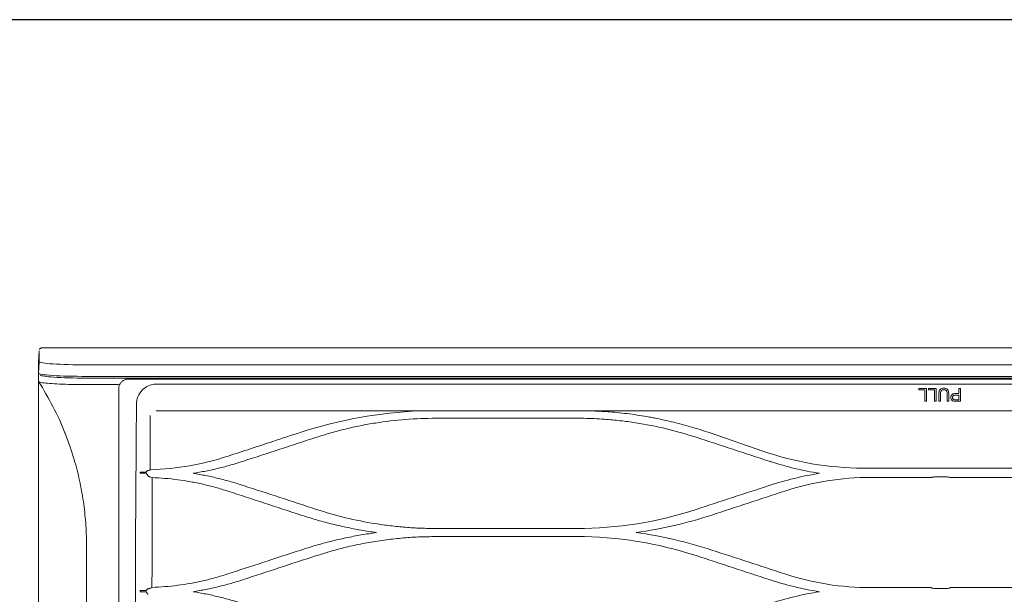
# Model space of a CAD drawing. Header units: inches. Extents: x 67014 to 70164, y -40762 to -35657.
# Tile 9 of 55: x 68450.79 to 68466.8, y -40483.84 to -40474.5. Entities that reach past the tile are written whole.
import ezdxf

# ---------------------------------------------------------------- set-up
doc = ezdxf.new("R2010")
doc.units = ezdxf.units.IN
doc.header["$MEASUREMENT"] = 0
doc.layers.add('p--klimatyzator', color=30, linetype='Continuous', lineweight=15)

# ---------------------------------------------------------------- blocks, each defined once
blk = doc.blocks.new('A$C66B7A3C4')
at = {"layer": 'p--klimatyzator', "lineweight": 15}
for p, q in [((0.987, 1.56), (0.987, 85.44)), ((1.019, 84.083), (1.019, 2.917)), ((1.18, 3.822), (1.18, 83.178)), ((2.055, 57.477), (2.055, 29.523)), ((0.557, 43.5), (0.557, 1.56)), ((0.932, 1.56), (0.932, 43.5)), ((7.799, 29.651), (7.799, 31.643)), ((1.323, 29.921), (1.323, 29.974)), ((1.739, 29.596), (1.739, 29.542)), ((1.323, 28.937), (1.323, 29.19)), ((1.372, 29.137), (1.372, 28.937)), ((1.739, 29.331), (1.739, 29.277)), ((1.739, 29.19), (1.739, 29.137)), ((2.055, 29.443), (2.055, 29.235)), ((2.055, 29.154), (2.055, 3.822)), ((7.827, 29.235), (7.827, 29.443)), ((1.323, 28.622), (1.323, 28.876)), ((1.372, 28.822), (1.372, 28.622)), ((1.739, 28.876), (1.739, 28.822)), ((7.799, 27.067), (7.799, 29.027)), ((0.987, 26.913), (1.019, 26.913)), ((1.019, 26.809), (0.987, 26.809)), ((3.361, 23.552), (2.782, 21.876)), ((2.782, 21.876), (2.782, 21.874)), ((2.072, 18.395), (2.069, 18.331)), ((2.292, 17.395), (2.292, 12.923)), ((5.876, 12.923), (5.876, 17.499)), ((6.139, 17.499), (6.139, 12.923)), ((2.055, 12.385), (2.056, 12.386)), ((4.078, 3.51), (4.077, 3.302)), ((7.932, 3.51), (7.931, 3.302)), ((0.104, 0.022), (0.47, 0.003)), ((0.829, 0.003), (0.454, 0.022))]:
    blk.add_line(p, q, dxfattribs=at)
for points, knots in [([(0.003, 43.5), (0.003, 42.715), (0.003, 41.93), (0.003, 41.145), (0.003, 40.406), (0.003, 39.667), (0.003, 38.927), (0.003, 38.234), (0.003, 37.541), (0.003, 36.848), (0.003, 36.201), (0.003, 35.554), (0.003, 34.907), (0.003, 34.305), (0.003, 33.704), (0.003, 33.103), (0.003, 32.548), (0.003, 31.993), (0.003, 31.437), (0.003, 30.928), (0.003, 30.419), (0.003, 29.91), (0.003, 29.542), (0.003, 29.174), (0.003, 28.806), (0.003, 28.466), (0.003, 28.127), (0.003, 27.787), (0.003, 27.476), (0.003, 27.165), (0.003, 26.854), (0.003, 26.571), (0.003, 26.289), (0.003, 26.006), (0.003, 25.752), (0.003, 25.497), (0.003, 25.243), (0.003, 25.007), (0.003, 24.771), (0.003, 24.535), (0.003, 24.275), (0.003, 24.016), (0.003, 23.756), (0.003, 23.384), (0.003, 23.013), (0.003, 22.641), (0.003, 22.223), (0.003, 21.805), (0.003, 21.388), (0.003, 20.924), (0.003, 20.46), (0.003, 19.996), (0.003, 19.485), (0.003, 18.975), (0.003, 18.465), (0.003, 17.909), (0.003, 17.353), (0.003, 16.796), (0.003, 16.194), (0.003, 15.591), (0.003, 14.989), (0.003, 14.34), (0.003, 13.692), (0.003, 13.043), (0.003, 12.408), (0.003, 11.773), (0.003, 11.137), (0.003, 10.464), (0.003, 9.79), (0.003, 9.116), (0.003, 8.403), (0.003, 7.69), (0.003, 6.978), (0.003, 6.226), (0.003, 5.475), (0.003, 4.723), (0.003, 3.933), (0.003, 3.143), (0.003, 2.352), (0.003, 1.61), (0.003, 0.868), (0.003, 0.126)], [0, 0, 0, 0, 1, 1, 1, 2, 2, 2, 3, 3, 3, 4, 4, 4, 5, 5, 5, 6, 6, 6, 7, 7, 7, 8, 8, 8, 9, 9, 9, 10, 10, 10, 11, 11, 11, 12, 12, 12, 13, 13, 13, 14, 14, 14, 15, 15, 15, 16, 16, 16, 17, 17, 17, 18, 18, 18, 19, 19, 19, 20, 20, 20, 21, 21, 21, 22, 22, 22, 23, 23, 23, 24, 24, 24, 25, 25, 25, 26, 26, 26, 27, 27, 27, 27]), ([(3.915, 31.898), (3.916, 31.553), (3.916, 31.207), (3.916, 30.862), (3.916, 30.639), (3.916, 30.415), (3.916, 30.192), (3.916, 29.969), (3.916, 29.746), (3.916, 29.523), (3.916, 29.467), (3.916, 29.411), (3.916, 29.355), (3.916, 29.244), (3.916, 29.132), (3.916, 29.021), (3.916, 28.909), (3.916, 28.797), (3.916, 28.686), (3.916, 28.463), (3.916, 28.239), (3.916, 28.016), (3.916, 27.793), (3.916, 27.57), (3.916, 27.347), (3.916, 27.169), (3.916, 26.991), (3.915, 26.813)], [0, 0, 0, 0, 1, 1, 1, 2, 2, 2, 3, 3, 3, 4, 4, 4, 5, 5, 5, 6, 6, 6, 7, 7, 7, 8, 8, 8, 9, 9, 9, 9]), ([(1.735, 29.76), (1.733, 29.746), (1.729, 29.733), (1.722, 29.721), (1.717, 29.712), (1.711, 29.703), (1.703, 29.696), (1.695, 29.689), (1.686, 29.683), (1.676, 29.678), (1.665, 29.672), (1.653, 29.669), (1.64, 29.667), (1.623, 29.664), (1.606, 29.665), (1.589, 29.668), (1.575, 29.671), (1.561, 29.676), (1.549, 29.683), (1.539, 29.689), (1.53, 29.696), (1.522, 29.705), (1.514, 29.714), (1.508, 29.724), (1.504, 29.735), (1.497, 29.753), (1.494, 29.772), (1.493, 29.79), (1.489, 29.834), (1.492, 29.877), (1.492, 29.921)], [0, 0, 0, 0, 1, 1, 1, 2, 2, 2, 3, 3, 3, 4, 4, 4, 5, 5, 5, 6, 6, 6, 7, 7, 7, 8, 8, 8, 9, 9, 9, 10, 10, 10, 10]), ([(1.541, 29.921), (1.541, 29.881), (1.539, 29.841), (1.541, 29.801), (1.542, 29.79), (1.544, 29.78), (1.547, 29.769), (1.549, 29.762), (1.552, 29.755), (1.556, 29.749), (1.56, 29.742), (1.566, 29.737), (1.572, 29.732), (1.578, 29.729), (1.584, 29.726), (1.59, 29.724), (1.6, 29.721), (1.61, 29.72), (1.62, 29.72), (1.63, 29.721), (1.641, 29.723), (1.651, 29.727), (1.658, 29.73), (1.664, 29.735), (1.669, 29.74), (1.675, 29.745), (1.68, 29.751), (1.683, 29.758), (1.684, 29.761), (1.685, 29.764), (1.686, 29.767)], [0, 0, 0, 0, 1, 1, 1, 2, 2, 2, 3, 3, 3, 4, 4, 4, 5, 5, 5, 6, 6, 6, 7, 7, 7, 8, 8, 8, 9, 9, 9, 10, 10, 10, 10]), ([(1.686, 29.767), (1.69, 29.782), (1.69, 29.797), (1.69, 29.812), (1.69, 29.826), (1.69, 29.841), (1.69, 29.856), (1.69, 29.877), (1.69, 29.899), (1.69, 29.921)], [0, 0, 0, 0, 1, 1, 1, 2, 2, 2, 3, 3, 3, 3]), ([(1.739, 29.974), (1.739, 29.955), (1.739, 29.935), (1.739, 29.916), (1.739, 29.897), (1.739, 29.877), (1.739, 29.858), (1.739, 29.825), (1.741, 29.792), (1.735, 29.76)], [0, 0, 0, 0, 1, 1, 1, 2, 2, 2, 3, 3, 3, 3]), ([(1.739, 29.277), (1.652, 29.277), (1.565, 29.274), (1.478, 29.278), (1.434, 29.28), (1.388, 29.287), (1.357, 29.319), (1.326, 29.35), (1.315, 29.395), (1.316, 29.439), (1.316, 29.482), (1.327, 29.529), (1.359, 29.558), (1.391, 29.588), (1.438, 29.594), (1.481, 29.596), (1.567, 29.599), (1.653, 29.596), (1.739, 29.596)], [0, 0, 0, 0, 1, 1, 1, 2, 2, 2, 3, 3, 3, 4, 4, 4, 5, 5, 5, 6, 6, 6, 6]), ([(1.739, 29.542), (1.686, 29.542), (1.633, 29.542), (1.58, 29.542), (1.527, 29.542), (1.472, 29.551), (1.422, 29.534), (1.396, 29.525), (1.377, 29.503), (1.37, 29.477), (1.363, 29.451), (1.363, 29.424), (1.37, 29.398), (1.376, 29.372), (1.395, 29.35), (1.42, 29.341), (1.445, 29.332), (1.472, 29.331), (1.499, 29.331)], [0, 0, 0, 0, 1, 1, 1, 2, 2, 2, 3, 3, 3, 4, 4, 4, 5, 5, 5, 6, 6, 6, 6]), ([(2.055, 29.443), (2.055, 29.466), (2.055, 29.489), (2.055, 29.511), (2.055, 29.515), (2.055, 29.519), (2.055, 29.523)], [0, 0, 0, 0, 1, 1, 1, 2, 2, 2, 2]), ([(4.222, 29.651), (4.219, 29.651), (4.216, 29.646), (4.214, 29.638), (4.212, 29.63), (4.209, 29.617), (4.207, 29.601), (4.205, 29.586), (4.204, 29.567), (4.202, 29.546), (4.201, 29.526), (4.2, 29.503), (4.2, 29.48), (4.2, 29.468), (4.2, 29.455), (4.2, 29.443)], [0, 0, 0, 0, 1, 1, 1, 2, 2, 2, 3, 3, 3, 4, 4, 4, 5, 5, 5, 5]), ([(7.799, 29.651), (7.803, 29.651), (7.806, 29.646), (7.809, 29.637), (7.812, 29.628), (7.815, 29.614), (7.818, 29.597), (7.82, 29.58), (7.823, 29.559), (7.824, 29.536), (7.825, 29.516), (7.826, 29.492), (7.827, 29.469), (7.827, 29.46), (7.827, 29.451), (7.827, 29.443)], [0, 0, 0, 0, 1, 1, 1, 2, 2, 2, 3, 3, 3, 4, 4, 4, 5, 5, 5, 5]), ([(2.055, 29.154), (2.055, 29.176), (2.055, 29.199), (2.055, 29.222), (2.055, 29.226), (2.055, 29.23), (2.055, 29.235)], [0, 0, 0, 0, 1, 1, 1, 2, 2, 2, 2]), ([(4.2, 29.235), (4.2, 29.212), (4.2, 29.189), (4.201, 29.168), (4.201, 29.146), (4.203, 29.126), (4.204, 29.108), (4.205, 29.09), (4.207, 29.074), (4.209, 29.062), (4.211, 29.049), (4.214, 29.039), (4.216, 29.033), (4.218, 29.029), (4.22, 29.027), (4.222, 29.027)], [0, 0, 0, 0, 1, 1, 1, 2, 2, 2, 3, 3, 3, 4, 4, 4, 5, 5, 5, 5]), ([(7.827, 29.235), (7.827, 29.213), (7.827, 29.191), (7.826, 29.17), (7.825, 29.15), (7.823, 29.13), (7.822, 29.113), (7.82, 29.095), (7.818, 29.08), (7.816, 29.067), (7.813, 29.054), (7.811, 29.043), (7.808, 29.036), (7.805, 29.03), (7.802, 29.027), (7.799, 29.027)], [0, 0, 0, 0, 1, 1, 1, 2, 2, 2, 3, 3, 3, 4, 4, 4, 5, 5, 5, 5]), ([(3.688, 23.757), (3.558, 23.362), (3.429, 22.967), (3.3, 22.572), (3.17, 22.177), (3.041, 21.781), (2.911, 21.385)], [0, 0, 0, 0, 1, 1, 1, 2, 2, 2, 2]), ([(2.782, 21.874), (2.749, 21.778), (2.717, 21.682), (2.686, 21.586), (2.62, 21.383), (2.56, 21.177), (2.504, 20.97), (2.476, 20.866), (2.449, 20.762), (2.423, 20.657), (2.398, 20.553), (2.373, 20.447), (2.35, 20.342), (2.327, 20.236), (2.305, 20.13), (2.284, 20.023), (2.274, 19.97), (2.264, 19.917), (2.254, 19.863), (2.216, 19.65), (2.182, 19.435), (2.154, 19.219), (2.14, 19.111), (2.127, 19.003), (2.115, 18.894), (2.104, 18.786), (2.094, 18.677), (2.085, 18.568), (2.08, 18.511), (2.076, 18.453), (2.072, 18.395)], [0, 0, 0, 0, 1, 1, 1, 2, 2, 2, 3, 3, 3, 4, 4, 4, 5, 5, 5, 6, 6, 6, 7, 7, 7, 8, 8, 8, 9, 9, 9, 10, 10, 10, 10]), ([(2.911, 21.385), (2.814, 21.064), (2.717, 20.743), (2.637, 20.417), (2.556, 20.088), (2.492, 19.753), (2.44, 19.417), (2.414, 19.25), (2.391, 19.083), (2.372, 18.915), (2.353, 18.746), (2.337, 18.578), (2.325, 18.409), (2.308, 18.184), (2.298, 17.959), (2.294, 17.733), (2.292, 17.62), (2.292, 17.508), (2.292, 17.395)], [0, 0, 0, 0, 1, 1, 1, 2, 2, 2, 3, 3, 3, 4, 4, 4, 5, 5, 5, 6, 6, 6, 6]), ([(2.292, 12.923), (2.299, 12.593), (2.307, 12.262), (2.331, 11.933), (2.355, 11.605), (2.396, 11.278), (2.448, 10.954), (2.474, 10.789), (2.503, 10.626), (2.536, 10.463), (2.568, 10.301), (2.604, 10.14), (2.643, 9.979), (2.682, 9.82), (2.723, 9.661), (2.768, 9.504), (2.813, 9.347), (2.862, 9.192), (2.911, 9.036)], [0, 0, 0, 0, 1, 1, 1, 2, 2, 2, 3, 3, 3, 4, 4, 4, 5, 5, 5, 6, 6, 6, 6]), ([(5.256, 9.036), (5.351, 9.351), (5.446, 9.665), (5.525, 9.984), (5.604, 10.303), (5.667, 10.626), (5.719, 10.951), (5.745, 11.115), (5.768, 11.278), (5.787, 11.443), (5.807, 11.606), (5.823, 11.771), (5.836, 11.935), (5.85, 12.099), (5.86, 12.264), (5.866, 12.428), (5.872, 12.593), (5.874, 12.758), (5.876, 12.923)], [0, 0, 0, 0, 1, 1, 1, 2, 2, 2, 3, 3, 3, 4, 4, 4, 5, 5, 5, 6, 6, 6, 6]), ([(6.139, 12.923), (6.142, 12.734), (6.144, 12.545), (6.152, 12.356), (6.16, 12.168), (6.173, 11.981), (6.19, 11.794), (6.207, 11.607), (6.228, 11.421), (6.253, 11.235), (6.278, 11.049), (6.308, 10.864), (6.342, 10.68), (6.375, 10.495), (6.413, 10.311), (6.455, 10.128), (6.497, 9.944), (6.543, 9.762), (6.595, 9.58), (6.646, 9.398), (6.703, 9.217), (6.759, 9.036)], [0, 0, 0, 0, 1, 1, 1, 2, 2, 2, 3, 3, 3, 4, 4, 4, 5, 5, 5, 6, 6, 6, 7, 7, 7, 7]), ([(6.007, 10.99), (5.983, 10.824), (5.958, 10.658), (5.93, 10.492), (5.901, 10.327), (5.869, 10.162), (5.834, 9.998), (5.799, 9.833), (5.761, 9.669), (5.72, 9.506), (5.679, 9.342), (5.636, 9.178), (5.589, 9.017), (5.541, 8.854), (5.49, 8.692), (5.439, 8.53)], [0, 0, 0, 0, 1, 1, 1, 2, 2, 2, 3, 3, 3, 4, 4, 4, 5, 5, 5, 5]), ([(6.576, 8.53), (6.525, 8.692), (6.474, 8.854), (6.426, 9.017), (6.379, 9.179), (6.335, 9.342), (6.294, 9.507), (6.254, 9.67), (6.216, 9.834), (6.181, 9.998), (6.146, 10.163), (6.114, 10.327), (6.085, 10.493), (6.057, 10.658), (6.032, 10.824), (6.007, 10.99)], [0, 0, 0, 0, 1, 1, 1, 2, 2, 2, 3, 3, 3, 4, 4, 4, 5, 5, 5, 5]), ([(2.911, 9.036), (3.041, 8.641), (3.17, 8.245), (3.3, 7.849), (3.429, 7.454), (3.558, 7.059), (3.687, 6.664)], [0, 0, 0, 0, 1, 1, 1, 2, 2, 2, 2]), ([(6.759, 9.036), (6.892, 8.63), (7.025, 8.223), (7.158, 7.816), (7.284, 7.432), (7.41, 7.048), (7.536, 6.664)], [0, 0, 0, 0, 1, 1, 1, 2, 2, 2, 2]), ([(7.352, 6.158), (7.23, 6.532), (7.107, 6.906), (6.985, 7.279), (6.849, 7.696), (6.712, 8.113), (6.576, 8.53)], [0, 0, 0, 0, 1, 1, 1, 2, 2, 2, 2]), ([(3.687, 6.664), (3.73, 6.529), (3.773, 6.394), (3.812, 6.258), (3.85, 6.123), (3.886, 5.986), (3.919, 5.85), (3.952, 5.714), (3.982, 5.577), (4.009, 5.44), (4.036, 5.303), (4.06, 5.166), (4.083, 5.028)], [0, 0, 0, 0, 1, 1, 1, 2, 2, 2, 3, 3, 3, 4, 4, 4, 4]), ([(4.083, 5.028), (4.107, 5.167), (4.131, 5.305), (4.158, 5.443), (4.185, 5.581), (4.216, 5.718), (4.249, 5.854), (4.282, 5.99), (4.317, 6.126), (4.356, 6.261), (4.395, 6.396), (4.437, 6.53), (4.48, 6.664)], [0, 0, 0, 0, 1, 1, 1, 2, 2, 2, 3, 3, 3, 4, 4, 4, 4]), ([(7.536, 6.664), (7.578, 6.53), (7.62, 6.396), (7.659, 6.261), (7.698, 6.126), (7.733, 5.991), (7.766, 5.854), (7.799, 5.718), (7.83, 5.582), (7.857, 5.444), (7.884, 5.307), (7.908, 5.169), (7.931, 5.031)], [0, 0, 0, 0, 1, 1, 1, 2, 2, 2, 3, 3, 3, 4, 4, 4, 4]), ([(7.931, 5.031), (7.955, 5.169), (7.978, 5.306), (8.005, 5.443), (8.033, 5.58), (8.063, 5.716), (8.096, 5.852), (8.129, 5.988), (8.164, 6.124), (8.203, 6.259), (8.242, 6.395), (8.285, 6.529), (8.327, 6.664)], [0, 0, 0, 0, 1, 1, 1, 2, 2, 2, 3, 3, 3, 4, 4, 4, 4]), ([(4.662, 6.158), (4.621, 6.025), (4.579, 5.891), (4.541, 5.757), (4.503, 5.623), (4.47, 5.488), (4.439, 5.352), (4.408, 5.216), (4.38, 5.08), (4.356, 4.943), (4.331, 4.806), (4.31, 4.668), (4.292, 4.53), (4.273, 4.392), (4.258, 4.253), (4.247, 4.114), (4.236, 3.974), (4.229, 3.834), (4.222, 3.693)], [0, 0, 0, 0, 1, 1, 1, 2, 2, 2, 3, 3, 3, 4, 4, 4, 5, 5, 5, 6, 6, 6, 6]), ([(7.793, 3.691), (7.786, 3.831), (7.779, 3.972), (7.767, 4.112), (7.756, 4.251), (7.741, 4.39), (7.723, 4.529), (7.705, 4.667), (7.683, 4.805), (7.659, 4.942), (7.634, 5.079), (7.606, 5.215), (7.576, 5.351), (7.545, 5.487), (7.511, 5.622), (7.473, 5.756), (7.436, 5.891), (7.394, 6.024), (7.352, 6.158)], [0, 0, 0, 0, 1, 1, 1, 2, 2, 2, 3, 3, 3, 4, 4, 4, 5, 5, 5, 6, 6, 6, 6]), ([(1.836, 3.185), (1.668, 3.185), (1.503, 3.253), (1.382, 3.372), (1.262, 3.492), (1.18, 3.653), (1.18, 3.822)], [0, 0, 0, 0, 1, 1, 1, 2, 2, 2, 2]), ([(3.969, 3.634), (3.743, 3.634), (3.516, 3.634), (3.286, 3.634), (3.105, 3.634), (2.923, 3.634), (2.738, 3.634), (2.553, 3.633), (2.366, 3.633), (2.208, 3.633)], [0, 0, 0, 0, 1, 1, 1, 2, 2, 2, 3, 3, 3, 3]), ([(3.97, 3.631), (3.971, 3.629), (3.972, 3.628), (3.975, 3.626), (3.976, 3.625), (3.978, 3.625), (3.98, 3.624)], [0, 0, 0, 0, 1, 1, 1, 2, 2, 2, 2]), ([(3.983, 3.614), (3.985, 3.604), (3.986, 3.593), (3.987, 3.582), (3.988, 3.573), (3.989, 3.564), (3.99, 3.555)], [0, 0, 0, 0, 1, 1, 1, 2, 2, 2, 2]), ([(4, 3.535), (3.997, 3.539), (3.994, 3.543), (3.992, 3.547), (3.991, 3.55), (3.991, 3.552), (3.99, 3.555)], [0, 0, 0, 0, 1, 1, 1, 2, 2, 2, 2]), ([(4.021, 3.517), (4.018, 3.52), (4.014, 3.523), (4.011, 3.526), (4.007, 3.529), (4.004, 3.532), (4, 3.535)], [0, 0, 0, 0, 1, 1, 1, 2, 2, 2, 2]), ([(4.124, 3.53), (4.119, 3.526), (4.114, 3.522), (4.108, 3.519), (4.103, 3.516), (4.099, 3.514), (4.094, 3.513), (4.09, 3.511), (4.085, 3.511), (4.081, 3.51), (4.08, 3.51), (4.078, 3.509), (4.078, 3.51)], [0, 0, 0, 0, 1, 1, 1, 2, 2, 2, 3, 3, 3, 4, 4, 4, 4]), ([(4.166, 3.568), (4.159, 3.562), (4.153, 3.556), (4.146, 3.55), (4.139, 3.543), (4.131, 3.537), (4.124, 3.53)], [0, 0, 0, 0, 1, 1, 1, 2, 2, 2, 2]), ([(4.193, 3.613), (4.191, 3.605), (4.188, 3.597), (4.183, 3.589), (4.179, 3.582), (4.173, 3.575), (4.166, 3.568)], [0, 0, 0, 0, 1, 1, 1, 2, 2, 2, 2]), ([(7.793, 3.691), (7.185, 3.692), (6.585, 3.692), (5.991, 3.693), (5.397, 3.694), (4.813, 3.694), (4.222, 3.693)], [0, 0, 0, 0, 1, 1, 1, 2, 2, 2, 2]), ([(7.816, 3.633), (7.817, 3.631), (7.819, 3.629), (7.821, 3.628), (7.823, 3.627), (7.824, 3.626), (7.826, 3.625)], [0, 0, 0, 0, 1, 1, 1, 2, 2, 2, 2]), ([(7.83, 3.614), (7.831, 3.605), (7.832, 3.596), (7.833, 3.587), (7.834, 3.578), (7.835, 3.57), (7.836, 3.561)], [0, 0, 0, 0, 1, 1, 1, 2, 2, 2, 2]), ([(7.847, 3.539), (7.843, 3.542), (7.84, 3.547), (7.839, 3.551), (7.837, 3.554), (7.836, 3.558), (7.836, 3.561)], [0, 0, 0, 0, 1, 1, 1, 2, 2, 2, 2]), ([(7.871, 3.519), (7.867, 3.522), (7.863, 3.525), (7.859, 3.529), (7.855, 3.532), (7.851, 3.535), (7.847, 3.539)], [0, 0, 0, 0, 1, 1, 1, 2, 2, 2, 2]), ([(7.976, 3.529), (7.971, 3.525), (7.966, 3.521), (7.96, 3.518), (7.956, 3.515), (7.951, 3.513), (7.946, 3.512), (7.942, 3.511), (7.938, 3.51), (7.934, 3.51)], [0, 0, 0, 0, 1, 1, 1, 2, 2, 2, 3, 3, 3, 3]), ([(8.016, 3.565), (8.01, 3.559), (8.003, 3.553), (7.996, 3.547), (7.99, 3.541), (7.983, 3.535), (7.976, 3.529)], [0, 0, 0, 0, 1, 1, 1, 2, 2, 2, 2]), ([(4.043, 3.51), (4.039, 3.51), (4.035, 3.511), (4.031, 3.512), (4.028, 3.513), (4.025, 3.515), (4.023, 3.516), (4.022, 3.517), (4.021, 3.517), (4.021, 3.517)], [0, 0, 0, 0, 1, 1, 1, 2, 2, 2, 3, 3, 3, 3]), ([(7.894, 3.51), (7.889, 3.51), (7.884, 3.511), (7.88, 3.513), (7.877, 3.514), (7.874, 3.516), (7.871, 3.519)], [0, 0, 0, 0, 1, 1, 1, 2, 2, 2, 2]), ([(1.019, 2.917), (1.019, 2.917), (1.019, 2.917), (1.019, 2.917), (1.019, 2.895), (1.022, 2.872), (1.027, 2.85), (1.028, 2.842), (1.031, 2.834), (1.033, 2.825)], [0, 0, 0, 0, 1, 1, 1, 2, 2, 2, 3, 3, 3, 3]), ([(16.615, 3.156), (15.347, 3.156), (14.078, 3.155), (12.818, 3.154), (11.558, 3.153), (10.305, 3.152), (9.074, 3.153), (8.459, 3.154), (7.848, 3.155), (7.243, 3.156), (6.638, 3.157), (6.041, 3.156), (5.448, 3.162), (4.856, 3.167), (4.271, 3.169), (3.674, 3.174), (3.077, 3.178), (2.465, 3.183), (1.836, 3.185)], [0, 0, 0, 0, 1, 1, 1, 2, 2, 2, 3, 3, 3, 4, 4, 4, 5, 5, 5, 6, 6, 6, 6]), ([(1.033, 2.825), (1.042, 2.798), (1.055, 2.772), (1.071, 2.749), (1.088, 2.723), (1.109, 2.699), (1.133, 2.679), (1.145, 2.669), (1.158, 2.66), (1.171, 2.652)], [0, 0, 0, 0, 1, 1, 1, 2, 2, 2, 3, 3, 3, 3]), ([(1.171, 2.652), (1.188, 2.642), (1.206, 2.634), (1.224, 2.627), (1.257, 2.616), (1.292, 2.61), (1.327, 2.61)], [0, 0, 0, 0, 1, 1, 1, 2, 2, 2, 2]), ([(1.2, 2.6), (1.2, 2.309), (1.2, 2.017), (1.2, 1.726), (1.2, 1.69), (1.2, 1.653), (1.2, 1.617), (1.2, 1.598), (1.2, 1.579), (1.2, 1.56)], [0, 0, 0, 0, 1, 1, 1, 2, 2, 2, 3, 3, 3, 3]), ([(1.327, 2.61), (1.494, 2.61), (1.666, 2.61), (1.834, 2.61), (2.002, 2.61), (2.169, 2.61), (2.335, 2.61), (2.666, 2.61), (2.993, 2.61), (3.316, 2.61), (3.964, 2.61), (4.601, 2.61), (5.237, 2.61), (5.874, 2.61), (6.511, 2.61), (7.157, 2.61), (7.803, 2.61), (8.456, 2.61), (9.114, 2.61), (10.432, 2.61), (11.769, 2.61), (13.107, 2.61), (14.446, 2.61), (15.789, 2.61), (17.135, 2.61)], [0, 0, 0, 0, 1, 1, 1, 2, 2, 2, 3, 3, 3, 4, 4, 4, 5, 5, 5, 6, 6, 6, 7, 7, 7, 8, 8, 8, 8]), ([(0.557, 1.56), (0.557, 1.156), (0.545, 0.755), (0.527, 0.472), (0.508, 0.189), (0.481, 0.023), (0.454, 0.022)], [0, 0, 0, 0, 1, 1, 1, 2, 2, 2, 2]), ([(0.829, 0.003), (0.856, 0.003), (0.883, 0.171), (0.902, 0.458), (0.921, 0.745), (0.932, 1.148), (0.932, 1.56)], [0, 0, 0, 0, 1, 1, 1, 2, 2, 2, 2]), ([(0.987, 1.56), (0.987, 1.162), (0.976, 0.772), (0.957, 0.495), (0.94, 0.246), (0.916, 0.089), (0.892, 0.06)], [0, 0, 0, 0, 1, 1, 1, 2, 2, 2, 2]), ([(1.2, 1.56), (1.2, 1.543), (1.2, 1.525), (1.199, 1.508), (1.199, 1.435), (1.199, 1.362), (1.198, 1.29), (1.196, 1.147), (1.193, 1.007), (1.189, 0.876), (1.184, 0.745), (1.179, 0.624), (1.172, 0.516), (1.166, 0.408), (1.158, 0.314), (1.15, 0.237), (1.141, 0.16), (1.132, 0.1), (1.122, 0.06), (1.114, 0.027), (1.106, 0.007), (1.097, 0.002)], [0, 0, 0, 0, 1, 1, 1, 2, 2, 2, 3, 3, 3, 4, 4, 4, 5, 5, 5, 6, 6, 6, 7, 7, 7, 7]), ([(6.39, 1.56), (6.158, 1.56), (5.926, 1.552), (5.695, 1.535), (5.463, 1.518), (5.232, 1.493), (5.003, 1.46), (4.773, 1.427), (4.544, 1.386), (4.317, 1.336), (4.09, 1.286), (3.864, 1.229), (3.641, 1.163), (3.359, 1.08), (3.081, 0.984), (2.808, 0.876)], [0, 0, 0, 0, 1, 1, 1, 2, 2, 2, 3, 3, 3, 4, 4, 4, 5, 5, 5, 5]), ([(19.192, 1.56), (18.112, 1.56), (17.032, 1.56), (15.955, 1.56), (14.877, 1.56), (13.802, 1.56), (12.728, 1.56), (11.655, 1.56), (10.581, 1.56), (9.521, 1.56), (8.46, 1.56), (7.417, 1.56), (6.39, 1.56)], [0, 0, 0, 0, 1, 1, 1, 2, 2, 2, 3, 3, 3, 4, 4, 4, 4]), ([(1.097, 0.002), (1.363, 0.171), (1.635, 0.324), (1.912, 0.47), (2.188, 0.616), (2.469, 0.755), (2.763, 0.858), (2.774, 0.862), (2.785, 0.866), (2.797, 0.87)], [0, 0, 0, 0, 1, 1, 1, 2, 2, 2, 3, 3, 3, 3]), ([(0.001, 0.129), (0.001, 0.129), (0.001, 0.129), (0.001, 0.129), (-0.002, 0.116), (0.002, 0.102), (0.007, 0.09), (0.011, 0.08), (0.016, 0.071), (0.022, 0.063), (0.027, 0.056), (0.034, 0.05), (0.04, 0.044), (0.046, 0.04), (0.052, 0.036), (0.059, 0.033)], [0, 0, 0, 0, 1, 1, 1, 2, 2, 2, 3, 3, 3, 4, 4, 4, 5, 5, 5, 5]), ([(1.112, 0), (1.119, 0), (1.125, 0), (1.132, 0), (1.18, 0), (1.232, 0), (1.291, 0), (1.3, 0), (1.308, 0), (1.317, 0), (1.335, 0), (1.353, 0), (1.371, 0), (1.39, 0), (1.409, 0), (1.429, 0), (1.449, 0), (1.47, 0), (1.491, 0), (1.513, 0), (1.535, 0), (1.559, 0), (1.652, 0), (1.76, 0), (1.89, 0), (1.954, 0), (2.025, 0), (2.101, 0), (2.177, 0), (2.259, 0), (2.347, 0), (2.434, 0), (2.528, 0), (2.626, 0), (2.725, 0), (2.83, 0), (2.94, 0), (3.049, 0), (3.165, 0), (3.285, 0), (3.405, 0), (3.531, 0), (3.661, 0), (3.922, 0), (4.203, 0), (4.502, 0), (4.802, 0), (5.12, 0), (5.455, 0), (5.79, 0), (6.141, 0), (6.508, 0), (6.692, 0), (6.879, 0), (7.07, 0), (7.165, 0), (7.262, 0), (7.359, 0), (7.456, 0), (7.554, 0), (7.653, 0), (8.049, 0), (8.458, 0), (8.878, 0), (9.088, 0), (9.301, 0), (9.516, 0), (9.732, 0), (9.949, 0), (10.169, 0), (10.388, 0), (10.609, 0), (10.831, 0), (11.053, 0), (11.276, 0), (11.499, 0), (11.723, 0), (11.947, 0), (12.171, 0), (12.396, 0), (12.621, 0), (12.847, 0), (12.96, 0), (13.073, 0), (13.186, 0), (13.299, 0), (13.412, 0), (13.525, 0), (13.751, 0), (13.978, 0), (14.205, 0), (15.112, 0), (16.024, 0), (16.937, 0), (17.799, 0), (18.662, 0), (19.525, 0)], [0, 0, 0, 0, 1, 1, 1, 2, 2, 2, 3, 3, 3, 4, 4, 4, 5, 5, 5, 6, 6, 6, 7, 7, 7, 8, 8, 8, 9, 9, 9, 10, 10, 10, 11, 11, 11, 12, 12, 12, 13, 13, 13, 14, 14, 14, 15, 15, 15, 16, 16, 16, 17, 17, 17, 18, 18, 18, 19, 19, 19, 20, 20, 20, 21, 21, 21, 22, 22, 22, 23, 23, 23, 24, 24, 24, 25, 25, 25, 26, 26, 26, 27, 27, 27, 28, 28, 28, 29, 29, 29, 30, 30, 30, 31, 31, 31, 32, 32, 32, 32]), ([(19.525, 0.005), (17.913, 0.005), (16.3, 0.005), (14.69, 0.004), (13.885, 0.004), (13.08, 0.004), (12.277, 0.004), (11.473, 0.004), (10.664, 0.004), (9.881, 0.004), (9.097, 0.003), (8.343, 0.003), (7.616, 0.003), (7.253, 0.003), (6.895, 0.003), (6.553, 0.003), (6.211, 0.003), (5.881, 0.003), (5.563, 0.003), (4.928, 0.003), (4.336, 0.003), (3.807, 0.003), (3.278, 0.003), (2.816, 0.003), (2.423, 0.003)], [0, 0, 0, 0, 1, 1, 1, 2, 2, 2, 3, 3, 3, 4, 4, 4, 5, 5, 5, 6, 6, 6, 7, 7, 7, 8, 8, 8, 8]), ([(2.423, 0.003), (2.423, 0.004), (2.426, 0.002), (2.426, 0.003), (2.426, 0.004), (2.428, 0.002), (2.428, 0.003), (2.428, 0.003), (2.429, 0.002), (2.429, 0.003)], [0, 0, 0, 0, 1, 1, 1, 2, 2, 2, 3, 3, 3, 3])]:
    blk.add_open_spline(points, degree=3, knots=knots, dxfattribs=at)
for points in [[(4.215, 31.644), (4.217, 30.979), (4.22, 30.315), (4.222, 29.651)], [(1.323, 29.974), (1.462, 29.974), (1.601, 29.974), (1.739, 29.974)], [(1.492, 29.921), (1.436, 29.921), (1.379, 29.921), (1.323, 29.921)], [(1.69, 29.921), (1.64, 29.921), (1.591, 29.921), (1.541, 29.921)], [(1.323, 29.19), (1.462, 29.19), (1.601, 29.19), (1.739, 29.19)], [(1.739, 29.137), (1.617, 29.137), (1.494, 29.137), (1.372, 29.137)], [(1.499, 29.331), (1.579, 29.331), (1.659, 29.331), (1.739, 29.331)], [(4.2, 29.355), (4.2, 29.384), (4.2, 29.413), (4.2, 29.443)], [(4.2, 29.235), (4.2, 29.275), (4.2, 29.315), (4.2, 29.355)], [(1.372, 28.937), (1.355, 28.937), (1.339, 28.937), (1.323, 28.937)], [(1.323, 28.876), (1.462, 28.876), (1.601, 28.876), (1.739, 28.876)], [(1.739, 28.822), (1.617, 28.822), (1.494, 28.822), (1.372, 28.822)], [(4.222, 29.027), (4.219, 28.373), (4.217, 27.72), (4.215, 27.067)], [(1.372, 28.622), (1.355, 28.622), (1.339, 28.622), (1.323, 28.622)], [(4.662, 24.263), (4.366, 25.167), (4.216, 26.101), (4.215, 27.06)], [(7.799, 27.067), (7.799, 26.107), (7.649, 25.171), (7.352, 24.264)], [(3.915, 26.813), (3.912, 25.691), (3.716, 24.581), (3.361, 23.552)], [(3.703, 23.806), (3.871, 24.327), (3.998, 24.856), (4.083, 25.393)], [(4.083, 25.393), (4.172, 24.839), (4.304, 24.294), (4.48, 23.758)], [(7.536, 23.757), (7.711, 24.293), (7.843, 24.838), (7.931, 25.39)], [(7.931, 25.39), (8.019, 24.838), (8.151, 24.294), (8.327, 23.757)], [(5.439, 21.891), (5.18, 22.682), (4.921, 23.473), (4.662, 24.263)], [(7.352, 24.264), (7.093, 23.472), (6.835, 22.682), (6.576, 21.891)], [(3.703, 23.806), (3.698, 23.79), (3.693, 23.774), (3.688, 23.757)], [(4.48, 23.758), (4.738, 22.967), (4.997, 22.176), (5.256, 21.385)], [(6.759, 21.385), (7.018, 22.175), (7.277, 22.966), (7.536, 23.757)], [(6.007, 19.431), (5.892, 20.266), (5.702, 21.086), (5.439, 21.891)], [(6.576, 21.891), (6.312, 21.085), (6.122, 20.265), (6.007, 19.431)], [(5.256, 21.385), (5.667, 20.129), (5.876, 18.831), (5.876, 17.499)], [(6.139, 17.499), (6.139, 18.831), (6.348, 20.128), (6.759, 21.385)], [(2.055, 18.024), (2.058, 18.126), (2.063, 18.228), (2.069, 18.331)], [(2.055, 12.398), (2.104, 11.084), (2.338, 9.781), (2.746, 8.536)], [(4.48, 6.664), (4.738, 7.455), (4.997, 8.245), (5.256, 9.036)], [(2.746, 8.536), (2.846, 8.231), (2.946, 7.927), (3.046, 7.623)], [(5.439, 8.53), (5.18, 7.74), (4.921, 6.949), (4.662, 6.158)], [(3.046, 7.623), (3.206, 7.136), (3.365, 6.65), (3.525, 6.164)], [(3.969, 3.634), (3.942, 4.501), (3.793, 5.344), (3.524, 6.164)], [(3.97, 3.631), (3.97, 3.632), (3.969, 3.633), (3.969, 3.634)], [(3.983, 3.614), (3.982, 3.617), (3.981, 3.621), (3.98, 3.624)], [(4.222, 3.693), (4.212, 3.667), (4.202, 3.64), (4.193, 3.614)], [(7.816, 3.633), (7.808, 3.652), (7.801, 3.672), (7.793, 3.691)], [(7.83, 3.614), (7.829, 3.618), (7.828, 3.622), (7.826, 3.625)], [(4.042, 3.302), (4.042, 3.372), (4.042, 3.441), (4.043, 3.51)], [(4.077, 3.302), (4.066, 3.302), (4.054, 3.302), (4.042, 3.302)], [(7.895, 3.302), (7.894, 3.371), (7.895, 3.441), (7.896, 3.51)], [(7.931, 3.302), (7.919, 3.302), (7.907, 3.302), (7.895, 3.302)], [(0.454, 0.022), (0.272, 0.023), (0.111, 0.022), (0.1, 0.022)], [(0.467, 0.003), (0.467, 0.003), (0.643, 0.003), (0.829, 0.003)], [(0.988, 0), (0.932, 0), (0.876, 0), (0.826, 0)], [(1.093, 0.003), (0.988, 0.003), (0.902, 0.003), (0.827, 0.003)], [(1.092, 0), (1.058, 0), (1.023, 0), (0.988, 0)]]:
    blk.add_open_spline(points, degree=3, dxfattribs=at)

msp = doc.modelspace()

# ---------------------------------------------------------------- linework, layer by layer
at = {"ltscale": 8}
msp.add_lwpolyline([(68436.291, -40513.225), (68511.326, -40513.225), (68511.326, -40474.499), (68436.291, -40474.499)], close=True, dxfattribs=at)

# ---------------------------------------------------------------- block references
at = {"layer": 'p--klimatyzator', "color": 2, "linetype": 'Continuous', "lineweight": 60, "xscale": 0.5, "yscale": 0.5, "zscale": 0.5, "rotation": 270}
msp.add_blockref('A$C66B7A3C4', (68451.098, -40479.83), dxfattribs=at)

doc.saveas('drawing.dxf')
